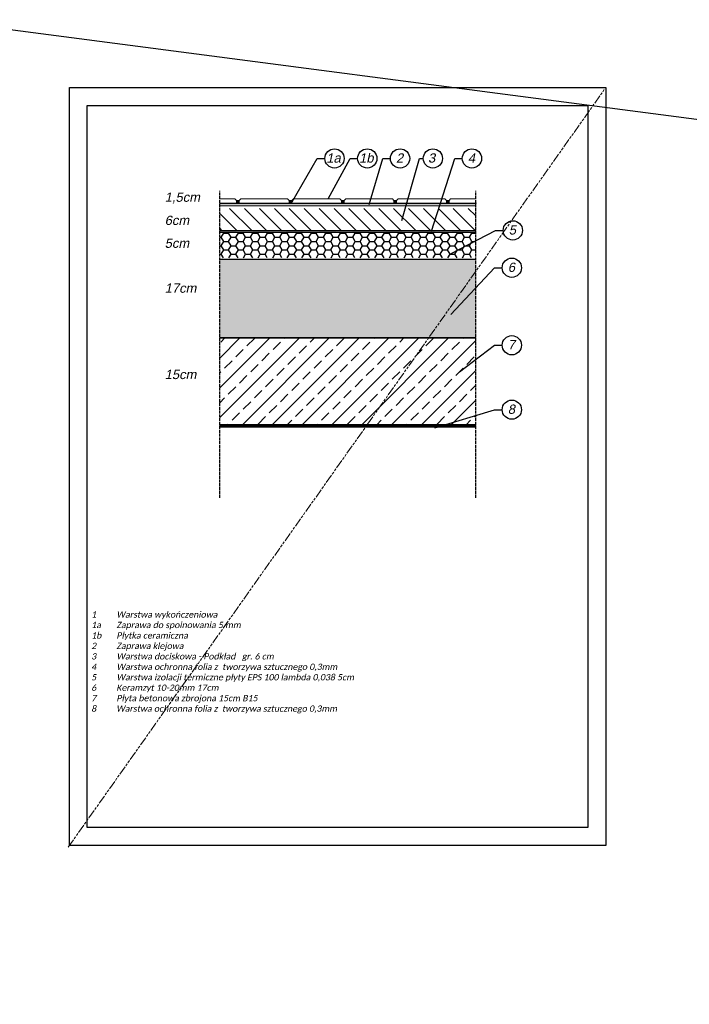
# Model space of a CAD drawing. Header units: millimetres. Extents: x -94648 to 68781, y -29623 to 11990.
# Tile 167 of 181: x 29920 to 31231, y -16006 to -14077. Entities that reach past the tile are written whole.
import ezdxf

# ---------------------------------------------------------------- set-up
doc = ezdxf.new("R2010")
doc.units = ezdxf.units.MM
doc.linetypes.add('ACAD_ISO02W100', pattern=[15, 12, -3])
doc.linetypes.add('HCD-BOUNDARY-SMALL', pattern=[35, 17.5, -2.5, 5, -2.5, 5, -2.5])
for name, color, linetype, lineweight in [('ATLAS ekofolia', 7, 'Continuous', 15), ('ATLAS fuga', 134, 'Continuous', 15), ('ATLAS klej', 4, 'Continuous', 15), ('GK', 11, 'HCD-BOUNDARY-SMALL', 5), ('linie', 7, 'Continuous', 20), ('przekroje 1', 7, 'Continuous', 40), ('przekroje 2', 6, 'Continuous', 30)]:
    doc.layers.add(name, color=color, linetype=linetype, lineweight=lineweight)
for name, color, linetype in [('HATCH', 204, 'Continuous'), ('opisy', 2, 'Continuous'), ('RAMKA', 1, 'Continuous')]:
    doc.layers.add(name, color=color, linetype=linetype)
doc.styles.add('ATLAS', font='arial.ttf', dxfattribs={"oblique": 12})
doc.styles.get("Standard").update_dxf_attribs({"font": 'arial.ttf'})
doc.dimstyles.new('ISO-25', dxfattribs={"dimtxt": 2.5, "dimasz": 2.5, "dimexe": 1.25, "dimexo": 0.625, "dimtad": 1, "dimtxsty": 'Standard', "dimcen": 2.5, "dimadec": 0, "dimazin": 0, "dimtfac": 1, "dimtmove": 0, "dimatfit": 3, "dimfxl": 1, "dimarcsym": 0})
pattern_1 = [(228.0127875, (70200.2154, 9336.843), (-203.200000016, -228.599999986), [3.417214, -338.304836]), (184.969741, (70197.9294, 9334.3031), (304.79999988, 25.400001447), [5.864047, -580.540489]), (132.510447, (70192.0874, 9333.7951), (254.000000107, -279.3999999), [4.134815, -409.347228]), (267.273689, (70182.1814, 9327.4451), (25.400000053, 507.999999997), [5.340045, -528.664374]), (292.8336542, (70181.9274, 9322.1111), (-127.00000001, 304.799999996), [5.236337, -518.398077]), (357.273689, (70183.9594, 9317.2851), (-507.999999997, 25.400000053), [5.340045, -528.664374]), (37.6942405, (70189.2934, 9317.0311), (-330.199999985, -254.000000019), [7.061937, -699.131153]), (72.2553284, (70194.8814, 9321.3491), (177.800000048, 558.799999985), [6.667195, -660.052566]), (121.4295656, (70196.9134, 9327.6991), (-203.20000003, 330.199999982), [5.35813, -530.455457]), (175.2363583, (70194.1194, 9332.271), (279.4, -25.40000004), [6.117133, -299.73937]), (222.3974378, (70188.0234, 9332.7791), (-304.79999999, -279.40000001), [7.910779, -783.167725]), (138.814075, (70207.3274, 9327.191), (-177.79999999, 152.40000001), [2.700045, -267.305658]), (171.4692344, (70205.2954, 9328.9691), (330.20000001, -50.799999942), [5.13682, -508.54639]), (225, (70200.215, 9329.731), (-4e-15, -25.4), [3.592093, -32.328931]), (203.1985905, (70198.4374, 9332.779), (127, 50.8), [1.934413, -191.506224]), (291.80141, (70196.6594, 9332.017), (-25.4, 76.2), [2.735656, -134.04753]), (30.963757, (70197.6754, 9329.477), (76.2, 50.8), [4.443197, -143.662982]), (161.565051, (70201.485, 9331.763), (50.8, -25.4), [3.212871, -77.108981]), (16.3895403, (70181.9274, 9332.0171), (254, 76.2), [4.50088, -445.588267]), (70.346176, (70186.2454, 9333.287), (-101.60000001, -279.399999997), [3.77599, -373.822157]), (293.1985905, (70201.4854, 9336.843), (-50.8, 127), [3.868801, -189.571836]), (343.6104597, (70203.0094, 9333.2871), (-254.000000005, 76.199999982), [4.50088, -445.588267]), (339.443955, (70181.9274, 9316.269), (-127, 50.8), [4.340352, -212.677343]), (294.7751406, (70185.9914, 9314.745), (-127.00000015, 279.39999993), [3.636721, -360.035934]), (66.8014095, (70201.7394, 9311.443), (50.8, 127), [3.868801, -189.571836]), (17.3540246, (70203.2634, 9314.9991), (-330.199999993, -101.60000002), [4.257827, -421.52376]), (69.443955, (70189.2934, 9311.443), (-50.8, -127), [2.170176, -214.847519]), (101.309932, (70200.2154, 9311.443), (-25.4, 101.6), [1.295146, -128.21995]), (165.963757, (70199.9614, 9312.713), (76.2, -25.4), [5.236337, -99.490546]), (186.009006, (70194.8814, 9313.9831), (254, 25.400000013), [4.85267, -480.413649]), (303.690068, (70197.6754, 9327.191), (-25.4, 50.8), [3.663239, -87.917764]), (353.1572266, (70199.7074, 9324.1431), (431.800000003, -50.799999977), [6.395568, -633.16009]), (60.945396, (70206.0574, 9323.381), (-101.6, -177.8), [2.615082, -258.893923]), (90, (70207.327, 9325.667), (-25.4, 25.4), [1.524, -23.876]), (120.256437, (70194.3734, 9314.745), (101.59999999, -177.80000001), [3.52867, -349.339408]), (48.0127875, (70192.5954, 9317.793), (203.20000002, 228.599999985), [6.834429, -334.887622]), (0, (70197.167, 9322.873), (25.4, 25.4), [6.604, -18.796]), (325.3048465, (70203.7714, 9322.873), (254.000000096, -177.79999986), [4.016096, -397.593167]), (254.054604, (70207.0734, 9320.587), (-25.4, -101.6), [3.698291, -181.2165]), (207.6459754, (70206.0574, 9317.0311), (-482.600000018, -253.999999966), [6.021451, -596.124644]), (175.4260787, (70200.7234, 9314.2371), (-330.2, 25.4), [6.370295, -630.658465])]

msp = doc.modelspace()

# ---------------------------------------------------------------- hatches: boundary and pattern name
at = {"layer": 'ATLAS ekofolia', "true_color": 0x58ba48}
for points in [[(30344.4906, -14489.73225), (30311.9906, -14489.73225), (30311.9906, -14493.27835), (30344.4906, -14493.27835)], [(30409.39337, -14489.66956), (30376.89337, -14489.66956), (30376.89337, -14493.21567), (30409.39337, -14493.21567)], [(30441.89826, -14489.66956), (30474.39826, -14489.66956), (30474.39826, -14493.21567), (30441.89826, -14493.21567)], [(30539.26595, -14489.66956), (30506.76595, -14489.66956), (30506.76595, -14493.21567), (30539.26595, -14493.21567)], [(30571.77085, -14489.69401), (30604.27085, -14489.69401), (30604.27085, -14493.24012), (30571.77085, -14493.24012)], [(30669.11779, -14489.66264), (30636.61779, -14489.66264), (30636.61779, -14493.20875), (30669.11779, -14493.20875)], [(30701.62268, -14489.66264), (30734.12268, -14489.66264), (30734.12268, -14493.20875), (30701.62268, -14493.20875)], [(30798.99037, -14489.69401), (30766.49037, -14489.69401), (30766.49037, -14493.24012), (30798.99037, -14493.24012)]]:
    msp.add_hatch(color=85, dxfattribs=at).paths.add_polyline_path(points)
at = {"layer": 'ATLAS ekofolia'}
for points in [[(30344.4906, -14870.79981), (30311.9906, -14870.79981), (30311.9906, -14874.34591), (30344.4906, -14874.34591)], [(30409.39337, -14870.79981), (30376.89337, -14870.79981), (30376.89337, -14874.34591), (30409.39337, -14874.34591)], [(30441.89826, -14870.79981), (30474.39826, -14870.79981), (30474.39826, -14874.34591), (30441.89826, -14874.34591)], [(30539.26595, -14870.79981), (30506.76595, -14870.79981), (30506.76595, -14874.34591), (30539.26595, -14874.34591)], [(30571.77085, -14870.79981), (30604.27085, -14870.79981), (30604.27085, -14874.34591), (30571.77085, -14874.34591)], [(30669.11779, -14870.79981), (30636.61779, -14870.79981), (30636.61779, -14874.34591), (30669.11779, -14874.34591)], [(30701.62268, -14870.79981), (30734.12268, -14870.79981), (30734.12268, -14874.34591), (30701.62268, -14874.34591)], [(30798.99037, -14870.79981), (30766.49037, -14870.79981), (30766.49037, -14874.34591), (30798.99037, -14874.34591)]]:
    msp.add_hatch(color=256, dxfattribs=at).paths.add_polyline_path(points)
at = {"layer": 'ATLAS fuga'}
for points in [[(30344.93659, -14436.18516), (30350.13659, -14436.18516), (30350.13659, -14431.31016), (30344.93659, -14431.31016)], [(30447.63688, -14436.18516), (30452.83688, -14436.18516), (30452.83688, -14431.31016), (30447.63688, -14431.31016)], [(30550.32636, -14436.18516), (30555.52636, -14436.18516), (30555.52636, -14431.31016), (30550.32636, -14431.31016)], [(30653.02666, -14436.18516), (30658.22666, -14436.18516), (30658.22666, -14431.31016), (30653.02666, -14431.31016)], [(30760.92666, -14436.18516), (30755.72666, -14436.18516), (30755.72666, -14431.31016), (30760.92666, -14431.31016)]]:
    msp.add_hatch(color=256, dxfattribs=at).paths.add_polyline_path(points)
at = {"layer": 'ATLAS klej'}
msp.add_hatch(color=256, dxfattribs=at).paths.add_polyline_path([(30813.16326, -14441.31933), (30813.16326, -14436.18584), (30311.99584, -14436.18584), (30311.99584, -14441.30896)])
at = {"layer": 'HATCH', "lineweight": 5}
h = msp.add_hatch(dxfattribs=at)
h.set_pattern_fill('ANSI31', color=256, scale=6.5, angle=90, style=0)
h.set_pattern_definition([(135, (29720.047, -9282.195), (-14.59292, -14.59292), [])])
h.paths.add_polyline_path([(30813.16731, -14446.43331), (30311.99584, -14446.43331), (30311.99179, -14489.54721), (30813.16326, -14489.54721)])
at = {"layer": 'HATCH'}
h = msp.add_hatch(dxfattribs=at)
h.set_pattern_fill('HONEY', color=256, scale=3, style=0)
h.set_pattern_definition([(0, (70181.927, 9311.443), (14.2875, 8.248892), [9.525, -19.05]), (120, (70181.927, 9311.443), (-14.2875, 8.248892), [9.525, -19.05]), (60, (70181.927, 9311.443), (3e-08, 16.4977839), [-19.05, 9.525])])
h.paths.add_polyline_path([(30813.16326, -14493.38319), (30311.99584, -14493.38319), (30311.99584, -14543.38319), (30813.16326, -14543.38319)])
h = msp.add_hatch(dxfattribs=at)
h.set_pattern_fill('GRAVEL', color=256, style=0)
h.set_pattern_definition(pattern_1)
h.paths.add_polyline_path([(30813.19118, -14700.4293), (30813.16727, -14550.4293), (30311.95608, -14550.4293), (30311.97999, -14700.4293)])
h = msp.add_hatch(dxfattribs=at)
h.set_pattern_fill('GRAVEL', color=256, style=0)
h.set_pattern_definition(pattern_1)
h.paths.add_polyline_path([(30813.17132, -14546.9293), (30311.99584, -14546.9293), (30311.99584, -14550.4293), (30813.17132, -14550.4293)])
h = msp.add_hatch(dxfattribs=at)
h.set_pattern_fill('ANSI33', color=256, scale=6.5, style=0)
h.set_pattern_definition([(45, (70181.927, 9311.443), (-29.185832, 29.185832), []), (45, (70211.113, 9311.443), (-29.185832, 29.185832), [20.6375, -10.31875])])
h.paths.add_polyline_path([(30311.99584, -14700.4293), (30311.99584, -14870.4293), (30813.16326, -14870.4293), (30813.16326, -14700.4293)])

# ---------------------------------------------------------------- linework, layer by layer
msp.add_lwpolyline([(9637.3443, -11448.29662), (59278.94003, -17934.92661)])
at = {"layer": 'ATLAS ekofolia'}
for p, q in [((30311.99584, -14436.18584), (30814.36901, -14436.18584)), ((30813.16326, -14441.43331), (30311.99584, -14441.43331)), ((30813.16326, -14441.43331), (30311.99584, -14441.43331))]:
    msp.add_line(p, q, dxfattribs=at)
at = {"layer": 'ATLAS fuga'}
for points in [[(30344.93659, -14436.18516), (30350.13659, -14436.18516), (30350.13659, -14431.31016), (30344.93659, -14431.31016)], [(30447.63688, -14436.18516), (30452.83688, -14436.18516), (30452.83688, -14431.31016), (30447.63688, -14431.31016)], [(30550.32636, -14436.18516), (30555.52636, -14436.18516), (30555.52636, -14431.31016), (30550.32636, -14431.31016)], [(30653.02666, -14436.18516), (30658.22666, -14436.18516), (30658.22666, -14431.31016), (30653.02666, -14431.31016)], [(30760.92666, -14436.18516), (30755.72666, -14436.18516), (30755.72666, -14431.31016), (30760.92666, -14431.31016)]]:
    msp.add_lwpolyline(points, close=True, dxfattribs=at)
at = {"layer": 'GK', "color": 2}
msp.add_lwpolyline([(30015.39721, -15697.86442), (31065.39721, -14212.86442)], dxfattribs=at)
at = {"layer": 'HATCH'}
msp.add_line((30813.17132, -14546.80613), (30311.95608, -14546.80613), dxfattribs=at)
at = {"layer": 'linie'}
for p, q in [((30311.99584, -14428.06016), (30341.69711, -14428.06016)), ((30344.94711, -14431.31016), (30341.69711, -14428.06016)), ((30350.13659, -14431.31016), (30353.38659, -14428.06016)), ((30444.38659, -14428.06016), (30353.38659, -14428.06016)), ((30447.63659, -14431.31016), (30444.38659, -14428.06016)), ((30452.83688, -14431.31016), (30456.08688, -14428.06016)), ((30456.08688, -14428.06016), (30547.08688, -14428.06016)), ((30550.33688, -14431.31016), (30547.08688, -14428.06016)), ((30555.52636, -14431.31016), (30558.77636, -14428.06016)), ((30649.77636, -14428.06016), (30558.77636, -14428.06016)), ((30653.02636, -14431.31016), (30649.77636, -14428.06016)), ((30658.22666, -14431.31016), (30661.47666, -14428.06016)), ((30661.47666, -14428.06016), (30752.47666, -14428.06016)), ((30755.72666, -14431.31016), (30752.47666, -14428.06016)), ((30760.91621, -14431.31144), (30763.74689, -14427.69035)), ((30763.74689, -14427.69035), (30813.16326, -14427.69035))]:
    msp.add_line(p, q, dxfattribs=at)
at = {"layer": 'linie', "lineweight": 30}
msp.add_line((30311.99584, -14436.18584), (30813.16326, -14436.18584), dxfattribs=at)
at = {"layer": 'linie', "lineweight": 35}
for p, q in [((30813.17132, -14700.4293), (30311.99985, -14700.4293)), ((30813.17132, -14870.4293), (30311.99985, -14870.4293))]:
    msp.add_line(p, q, dxfattribs=at)
at = {"layer": 'opisy'}
for centre in [(30536.5145, -14348.67956), (30536.5145, -14348.67956), (30600.71491, -14348.67956), (30600.71491, -14348.67956), (30664.91532, -14348.67956), (30729.11573, -14348.67956), (30805.54917, -14348.67956), (30885.58034, -14489.62534), (30883.67131, -14562.7827), (30883.67131, -14714.67004), (30883.67131, -14840.89715)]:
    msp.add_circle(centre, 18.8386, dxfattribs=at)
at = {"layer": 'przekroje 1', "ltscale": 0.01}
msp.add_line((30813.17132, -14874.34592), (30311.95608, -14874.34592), dxfattribs=at)
at = {"layer": 'przekroje 2', "color": 7, "lineweight": 25, "ltscale": 0.01}
msp.add_line((30311.99179, -14489.54721), (30813.16326, -14489.54721), dxfattribs=at)
at = {"layer": 'przekroje 2', "color": 7, "lineweight": 30, "ltscale": 0.01}
for p, q in [((30311.99179, -14493.38319), (30813.16326, -14493.38319)), ((30311.97998, -14870.79981), (30813.16326, -14870.79981))]:
    msp.add_line(p, q, dxfattribs=at)
at = {"layer": 'RAMKA', "linetype": 'ACAD_ISO02W100', "ltscale": 0.5}
for p, q in [((30311.99584, -15013.60127), (30311.99584, -14411.98234)), ((30813.16326, -15013.60127), (30813.16326, -14411.98234))]:
    msp.add_line(p, q, dxfattribs=at)
at = {"layer": 'RAMKA'}
for points in [[(30017.75121, -14209.80143), (31067.75121, -14209.80143), (31067.75121, -15694.80143), (30017.75121, -15694.80143)], [(30052.75121, -14244.80143), (31032.75121, -14244.80143), (31032.75121, -15659.80143), (30052.75121, -15659.80143)]]:
    msp.add_lwpolyline(points, close=True, dxfattribs=at)

# ---------------------------------------------------------------- texts
at = {"layer": 'opisy', "linetype": 'Continuous', "style": 'ATLAS', "oblique": 12}
for s, p in [('1a', (30520.57044, -14356.82176)), ('1b', (30584.77085, -14356.82176)), ('2', (30657.10896, -14356.82176)), ('3', (30719.73111, -14356.82176)), ('4', (30797.74281, -14356.82176)), ('1,5cm', (30204.22114, -14433.62687)), ('6cm', (30204.22114, -14479.02682)), ('5', (30877.77399, -14497.76754)), ('5cm', (30204.22114, -14523.80866)), ('6', (30875.86495, -14570.9249)), ('17cm', (30204.22114, -14611.79164)), ('7', (30875.86495, -14722.81224)), ('15cm', (30204.22114, -14780.9603)), ('8', (30875.86495, -14849.03935))]:
    msp.add_text(s, height=18.15, dxfattribs=at).set_placement(p)
at = {"layer": 'opisy', "lineweight": 5, "insert": (30060.53056, -15236.05367), "char_height": 12.2866194, "width": 734.3690822, "attachment_point": 1, "style": 'ATLAS'}
msp.add_mtext('{\\fCalibri|b0|i0|c238|p34;1^IWarstwa wykończeniowa^I^I^I^I^I\\P1a^IZaprawa do spoinowania 5 mm^I^I^I\\H1.89451x; \\H0.52784x;\\P1b^IPłytka ceramiczna^I^I^I^I^I\\H1.59593x; \\H0.62659x;\\P2^IZaprawa klejowa ^I\\H1.69653x; \\H0.58944x;\\P3^IWarstwa dociskowa - Podkład^Igr. 6 cm^I\\H1.663x; \\H0.60132x;\\P4^IWarstwa ochronna folia z  tworzywa sztucznego 0,3mm^I\\H1.67956x; \\H0.59539x;\\P5^IWarstwa izolacji termiczne płyty EPS 100 lambda 0,038 5cm^I\\H1.67053x; \\H0.59861x;\\P6^IKeramzyt 10-20mm 17cm\\H1.61013x; \\H0.62107x;\\P7^IPłyta betonowa zbrojona 15cm B15 ^I^I^I^I^I\\H1.67032x; \\H0.59869x;\\P8         Warstwa ochronna folia z  tworzywa sztucznego 0,3mm^I^I^I^I\\H1.67712x; \\H0.59626x;\\P^I^I^I^I\\H1.59981x; \\H0.62507x;\\P^I\\H1.59873x; }', dxfattribs=at)

# ---------------------------------------------------------------- leaders
at = {"layer": 'opisy'}
for points in [[(30453.99386, -14433.74766), (30502.90073, -14348.67956), (30517.6759, -14348.67956)], [(30524.02556, -14428.06016), (30567.10114, -14348.67956), (30581.87631, -14348.67956)], [(30604.29416, -14438.90382), (30631.30155, -14348.67956), (30646.07672, -14348.67956)], [(30668.63118, -14470.01613), (30702.88954, -14348.67956), (30710.27712, -14348.67956)], [(30726.549, -14490.85161), (30771.9354, -14348.67956), (30786.71057, -14348.67956)], [(30765.11368, -14535.13258), (30851.96657, -14489.62534), (30866.74174, -14489.62534)], [(30764.15809, -14654.17149), (30850.05754, -14562.7827), (30864.83271, -14562.7827)], [(30781.05366, -14766.86864), (30850.05754, -14714.67004), (30864.83271, -14714.67004)], [(30732.76162, -14876.42947), (30850.05754, -14840.89715), (30864.83271, -14840.89715)]]:
    msp.add_leader(points, dimstyle='ISO-25', override={"dimgap": 0.625, "dimtad": 0}, dxfattribs=at)

doc.saveas('drawing.dxf')
